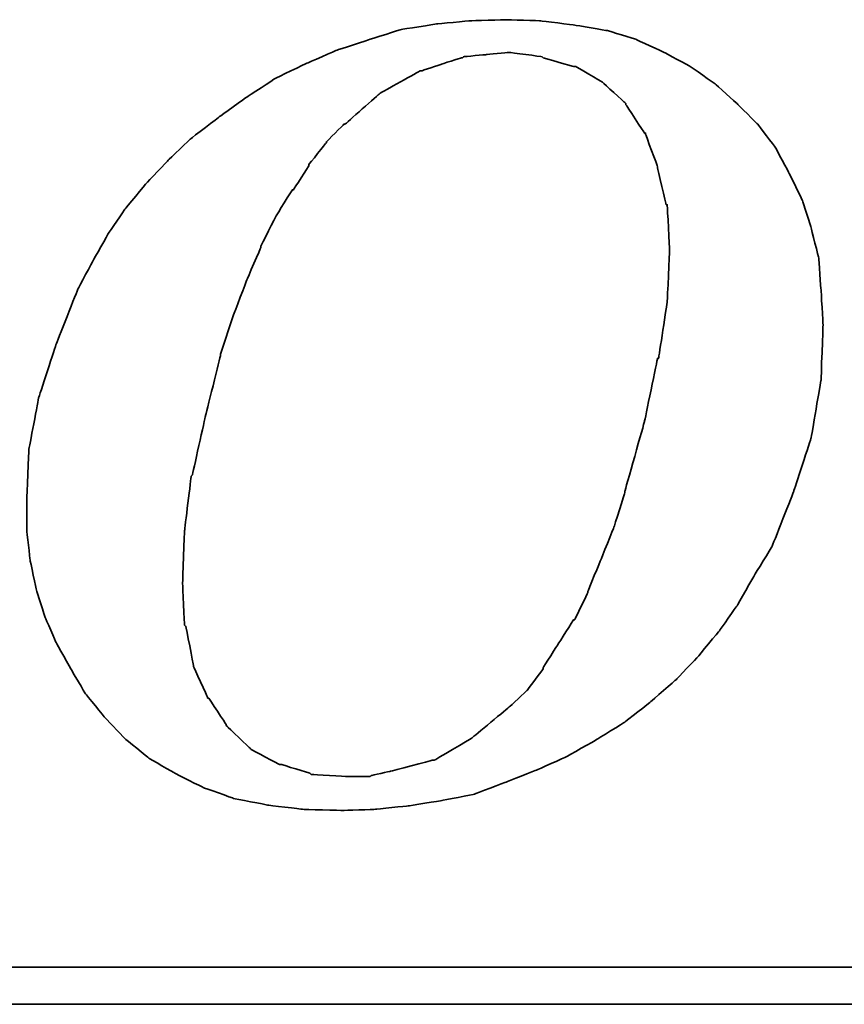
# Model space of a CAD drawing. Header units: millimetres. Extents: x 17 to 274, y -216 to -130.
# Tile 44 of 52: x 218.9 to 221.06, y -189.68 to -187.1. Entities that reach past the tile are written whole.
import ezdxf

# ---------------------------------------------------------------- set-up
doc = ezdxf.new("R2010")
doc.units = ezdxf.units.MM
doc.header["$LTSCALE"] = 0.15
doc.layers.add('DIM', color=4, linetype='CONTINUOUS')
doc.layers.add('layer 1', color=7, linetype='CONTINUOUS')

# ---------------------------------------------------------------- blocks, each defined once
blk = doc.blocks.new('TBI MOTION logo(完整正式版)')
at = {"layer": 'layer 1', "color": 22, "lineweight": 35}
for points, knots in [([(35.79625, -6.98375), (35.79625, -6.98375), (36.23125, -7.43875), (36.23125, -7.43875), (36.23125, -7.43875), (36.23125, -7.43875), (36.75625, -7.87125), (36.75625, -7.87125), (36.75625, -7.87125), (36.75625, -7.87125), (37.33125, -8.20375), (37.33125, -8.20375), (37.33125, -8.20375), (37.33125, -8.20375), (37.95625, -8.51875), (37.95625, -8.51875), (37.95625, -8.51875), (37.95625, -8.51875), (38.62625, -8.75875), (38.62625, -8.75875), (38.62625, -8.75875), (38.62625, -8.75875), (39.37125, -8.90375), (39.37125, -8.90375), (39.37125, -8.90375), (39.37125, -8.90375), (40.14125, -8.99875), (40.14125, -8.99875), (40.14125, -8.99875), (40.14125, -8.99875), (41.02625, -9.02375), (41.02625, -9.02375), (41.02625, -9.02375), (41.02625, -9.02375), (41.74625, -8.99875), (41.74625, -8.99875), (41.74625, -8.99875), (41.74625, -8.99875), (42.46625, -8.92375), (42.46625, -8.92375), (42.46625, -8.92375), (42.46625, -8.92375), (43.21125, -8.80625), (43.21125, -8.80625), (43.21125, -8.80625), (43.21125, -8.80625), (43.93125, -8.66375), (43.93125, -8.66375), (43.93125, -8.66375), (43.93125, -8.66375), (44.62625, -8.39875), (44.62625, -8.39875), (44.62625, -8.39875), (44.62625, -8.39875), (45.29625, -8.13375), (45.29625, -8.13375), (45.29625, -8.13375), (45.29625, -8.13375), (45.94625, -7.84375), (45.94625, -7.84375), (45.94625, -7.84375), (45.94625, -7.84375), (46.61625, -7.46375), (46.61625, -7.46375), (46.61625, -7.46375), (46.61625, -7.46375), (47.24125, -7.07875), (47.24125, -7.07875), (47.24125, -7.07875), (47.24125, -7.07875), (47.81625, -6.62375), (47.81625, -6.62375), (47.81625, -6.62375), (47.81625, -6.62375), (48.36875, -6.14375), (48.36875, -6.14375), (48.36875, -6.14375), (48.36875, -6.14375), (48.84625, -5.64125), (48.84625, -5.64125), (48.84625, -5.64125), (48.84625, -5.64125), (49.32625, -5.06375), (49.32625, -5.06375), (49.32625, -5.06375), (49.32625, -5.06375), (49.71125, -4.51374), (49.71125, -4.51374), (49.71125, -4.51374), (49.71125, -4.51374), (50.09625, -3.83874), (50.09625, -3.83874), (50.09625, -3.83874), (50.09625, -3.83874), (50.48125, -3.21374), (50.48125, -3.21374), (50.48125, -3.21374), (50.48125, -3.21374), (50.96125, -1.99125), (50.96125, -1.99125), (50.96125, -1.99125), (50.96125, -1.99125), (51.34375, -0.81875), (51.34375, -0.81875), (51.34375, -0.81875), (51.34375, -0.81875), (51.56125, 0.45624), (51.56125, 0.45624), (51.56125, 0.45624), (51.56125, 0.45624), (51.60625, 1.67624), (51.60625, 1.67624), (51.60625, 1.67624), (51.60625, 1.67624), (51.56125, 2.44625), (51.56125, 2.44625), (51.56125, 2.44625), (51.56125, 2.44625), (51.51125, 3.14125), (51.51125, 3.14125), (51.51125, 3.14125), (51.51125, 3.14125), (51.34375, 3.81125), (51.34375, 3.81125), (51.34375, 3.81125), (51.34375, 3.81125), (51.15125, 4.41125), (51.15125, 4.41125), (51.15125, 4.41125), (51.15125, 4.41125), (50.86125, 5.01125), (50.86125, 5.01125), (50.86125, 5.01125), (50.86125, 5.01125), (50.55125, 5.58875), (50.55125, 5.58875), (50.55125, 5.58875), (50.55125, 5.58875), (50.16625, 6.09125), (50.16625, 6.09125), (50.16625, 6.09125), (50.16625, 6.09125), (49.71125, 6.54875), (49.71125, 6.54875), (49.71125, 6.54875), (49.71125, 6.54875), (49.23125, 6.98125), (49.23125, 6.98125), (49.23125, 6.98125), (49.23125, 6.98125), (48.67875, 7.36625), (48.67875, 7.36625), (48.67875, 7.36625), (48.67875, 7.36625), (48.10375, 7.67625), (48.10375, 7.67625), (48.10375, 7.67625), (48.10375, 7.67625), (47.48125, 7.96375), (47.48125, 7.96375), (47.48125, 7.96375), (47.48125, 7.96375), (46.85625, 8.15625), (46.85625, 8.15625), (46.85625, 8.15625), (46.85625, 8.15625), (46.13625, 8.27624), (46.13625, 8.27624), (46.13625, 8.27624), (46.13625, 8.27624), (45.39125, 8.37125), (45.39125, 8.37125), (45.39125, 8.37125), (45.39125, 8.37125), (44.62625, 8.39624), (44.62625, 8.39624), (44.62625, 8.39624), (44.62625, 8.39624), (43.83625, 8.37125), (43.83625, 8.37125), (43.83625, 8.37125), (43.83625, 8.37125), (43.09125, 8.30125), (43.09125, 8.30125), (43.09125, 8.30125), (43.09125, 8.30125), (42.32125, 8.18125), (42.32125, 8.18125), (42.32125, 8.18125), (42.32125, 8.18125), (41.62875, 7.96375), (41.62875, 7.96375), (41.62875, 7.96375), (41.62875, 7.96375), (40.90625, 7.72625), (40.90625, 7.72625), (40.90625, 7.72625), (40.90625, 7.72625), (40.23624, 7.43625), (40.23624, 7.43625), (40.23624, 7.43625), (40.23624, 7.43625), (39.54124, 7.10125), (39.54124, 7.10125), (39.54124, 7.10125), (39.54124, 7.10125), (38.91625, 6.69125), (38.91625, 6.69125), (38.91625, 6.69125), (38.91625, 6.69125), (38.31625, 6.26125), (38.31625, 6.26125), (38.31625, 6.26125), (38.31625, 6.26125), (37.69125, 5.78125), (37.69125, 5.78125), (37.69125, 5.78125), (37.69125, 5.78125), (37.18625, 5.30125), (37.18625, 5.30125), (37.18625, 5.30125), (37.18625, 5.30125), (36.70625, 4.79624), (36.70625, 4.79624), (36.70625, 4.79624), (36.70625, 4.79624), (36.23125, 4.22125), (36.23125, 4.22125), (36.23125, 4.22125), (36.23125, 4.22125), (35.87124, 3.69375), (35.87124, 3.69375), (35.87124, 3.69375), (35.87124, 3.69375), (35.53125, 3.09125), (35.53125, 3.09125), (35.53125, 3.09125), (35.53125, 3.09125), (35.19875, 2.47125), (35.19875, 2.47125), (35.19875, 2.47125), (35.19875, 2.47125), (34.71625, 1.24625), (34.71625, 1.24625), (34.71625, 1.24625), (34.71625, 1.24625), (34.33125, 0.06874), (34.33125, 0.06874), (34.33125, 0.06874), (34.33125, 0.06874), (34.11625, -1.07875), (34.11625, -1.07875), (34.11625, -1.07875), (34.11625, -1.07875), (34.07125, -2.15875), (34.07125, -2.15875), (34.07125, -2.15875), (34.07125, -2.15875), (34.07125, -2.85375), (34.07125, -2.85375), (34.07125, -2.85375), (34.07125, -2.85375), (34.14125, -3.50375), (34.14125, -3.50375), (34.14125, -3.50375), (34.14125, -3.50375), (34.28625, -4.17375), (34.28625, -4.17375), (34.28625, -4.17375), (34.28625, -4.17375), (34.47625, -4.77624), (34.47625, -4.77624), (34.47625, -4.77624), (34.47625, -4.77624), (34.71625, -5.32625), (34.71625, -5.32625), (34.71625, -5.32625), (34.71625, -5.32625), (35.05375, -5.92875), (35.05375, -5.92875), (35.05375, -5.92875), (35.05375, -5.92875), (35.36375, -6.45375), (35.36375, -6.45375), (35.36375, -6.45375), (35.36375, -6.45375), (35.79625, -6.98375), (35.79625, -6.98375)], [0, 0, 0, 0, 0.01388889, 0.01388889, 0.01388889, 0.0138889, 0.02777778, 0.02777778, 0.02777778, 0.02777779, 0.04166667, 0.04166667, 0.04166667, 0.04166668, 0.05555556, 0.05555556, 0.05555556, 0.05555557, 0.06944444, 0.06944444, 0.06944444, 0.06944445, 0.08333333, 0.08333333, 0.08333333, 0.08333334, 0.09722222, 0.09722222, 0.09722222, 0.09722223, 0.11111111, 0.11111111, 0.11111111, 0.11111112, 0.125, 0.125, 0.125, 0.12500001, 0.13888889, 0.13888889, 0.13888889, 0.1388889, 0.15277778, 0.15277778, 0.15277778, 0.15277779, 0.16666667, 0.16666667, 0.16666667, 0.16666668, 0.18055556, 0.18055556, 0.18055556, 0.18055557, 0.19444444, 0.19444444, 0.19444444, 0.19444445, 0.20833333, 0.20833333, 0.20833333, 0.20833334, 0.22222222, 0.22222222, 0.22222222, 0.22222223, 0.23611111, 0.23611111, 0.23611111, 0.23611112, 0.25, 0.25, 0.25, 0.25000001, 0.26388889, 0.26388889, 0.26388889, 0.2638889, 0.27777778, 0.27777778, 0.27777778, 0.27777779, 0.29166667, 0.29166667, 0.29166667, 0.29166668, 0.30555556, 0.30555556, 0.30555556, 0.30555557, 0.31944444, 0.31944444, 0.31944444, 0.31944445, 0.33333333, 0.33333333, 0.33333333, 0.33333334, 0.34722222, 0.34722222, 0.34722222, 0.34722223, 0.36111111, 0.36111111, 0.36111111, 0.36111112, 0.375, 0.375, 0.375, 0.37500001, 0.38888889, 0.38888889, 0.38888889, 0.3888889, 0.40277778, 0.40277778, 0.40277778, 0.40277779, 0.41666667, 0.41666667, 0.41666667, 0.41666668, 0.43055556, 0.43055556, 0.43055556, 0.43055557, 0.44444444, 0.44444444, 0.44444444, 0.44444445, 0.45833333, 0.45833333, 0.45833333, 0.45833334, 0.47222222, 0.47222222, 0.47222222, 0.47222223, 0.48611111, 0.48611111, 0.48611111, 0.48611112, 0.5, 0.5, 0.5, 0.50000001, 0.51388889, 0.51388889, 0.51388889, 0.5138889, 0.52777778, 0.52777778, 0.52777778, 0.52777779, 0.54166667, 0.54166667, 0.54166667, 0.54166668, 0.55555556, 0.55555556, 0.55555556, 0.55555557, 0.56944444, 0.56944444, 0.56944444, 0.56944445, 0.58333333, 0.58333333, 0.58333333, 0.58333334, 0.59722222, 0.59722222, 0.59722222, 0.59722223, 0.61111111, 0.61111111, 0.61111111, 0.61111112, 0.625, 0.625, 0.625, 0.62500001, 0.63888889, 0.63888889, 0.63888889, 0.6388889, 0.65277778, 0.65277778, 0.65277778, 0.65277779, 0.66666667, 0.66666667, 0.66666667, 0.66666668, 0.68055556, 0.68055556, 0.68055556, 0.68055557, 0.69444444, 0.69444444, 0.69444444, 0.69444445, 0.70833333, 0.70833333, 0.70833333, 0.70833334, 0.72222222, 0.72222222, 0.72222222, 0.72222223, 0.73611111, 0.73611111, 0.73611111, 0.73611112, 0.75, 0.75, 0.75, 0.75000001, 0.76388889, 0.76388889, 0.76388889, 0.7638889, 0.77777778, 0.77777778, 0.77777778, 0.77777779, 0.79166667, 0.79166667, 0.79166667, 0.79166668, 0.80555556, 0.80555556, 0.80555556, 0.80555557, 0.81944444, 0.81944444, 0.81944444, 0.81944445, 0.83333333, 0.83333333, 0.83333333, 0.83333334, 0.84722222, 0.84722222, 0.84722222, 0.84722223, 0.86111111, 0.86111111, 0.86111111, 0.86111112, 0.875, 0.875, 0.875, 0.87500001, 0.88888889, 0.88888889, 0.88888889, 0.8888889, 0.90277778, 0.90277778, 0.90277778, 0.90277779, 0.91666667, 0.91666667, 0.91666667, 0.91666668, 0.93055556, 0.93055556, 0.93055556, 0.93055557, 0.94444444, 0.94444444, 0.94444444, 0.94444445, 0.95833333, 0.95833333, 0.95833333, 0.95833334, 0.97222222, 0.97222222, 0.97222222, 0.97222223, 0.98611111, 0.98611111, 0.98611111, 0.98611112, 1, 1, 1, 1]), ([(38.33875, 1.03124), (38.33875, 1.03124), (38.62625, 1.89625), (38.62625, 1.89625), (38.62625, 1.89625), (38.62625, 1.89625), (38.91625, 2.66375), (38.91625, 2.66375), (38.91625, 2.66375), (38.91625, 2.66375), (39.22625, 3.38125), (39.22625, 3.38125), (39.22625, 3.38125), (39.22625, 3.38125), (39.22625, 3.40624), (39.22625, 3.40624), (39.22625, 3.40624), (39.22625, 3.40624), (39.56124, 4.07624), (39.56124, 4.07624), (39.56124, 4.07624), (39.56124, 4.07624), (39.92125, 4.65125), (39.92125, 4.65125), (39.92125, 4.65125), (39.92125, 4.65125), (39.94625, 4.65125), (39.94625, 4.65125), (39.94625, 4.65125), (39.94625, 4.65125), (40.28125, 5.17875), (40.28125, 5.17875), (40.28125, 5.17875), (40.28125, 5.17875), (40.28125, 5.20375), (40.28125, 5.20375), (40.28125, 5.20375), (40.28125, 5.20375), (40.66875, 5.68625), (40.66875, 5.68625), (40.66875, 5.68625), (40.66875, 5.68625), (40.66875, 5.70625), (40.66875, 5.70625), (40.66875, 5.70625), (40.66875, 5.70625), (41.05124, 6.09125), (41.05124, 6.09125), (41.05124, 6.09125), (41.05124, 6.09125), (41.07625, 6.09125), (41.07625, 6.09125), (41.07625, 6.09125), (41.07625, 6.09125), (41.84125, 6.76625), (41.84125, 6.76625), (41.84125, 6.76625), (41.84125, 6.76625), (41.86625, 6.78625), (41.86625, 6.78625), (41.86625, 6.78625), (41.86625, 6.78625), (42.73125, 7.26624), (42.73125, 7.26624), (42.73125, 7.26624), (42.73125, 7.26624), (42.75625, 7.26624), (42.75625, 7.26624), (42.75625, 7.26624), (42.75625, 7.26624), (43.18625, 7.41125), (43.18625, 7.41125), (43.18625, 7.41125), (43.18625, 7.41125), (43.64125, 7.55625), (43.64125, 7.55625), (43.64125, 7.55625), (43.64125, 7.55625), (43.66625, 7.55625), (43.66625, 7.55625), (43.66625, 7.55625), (43.66625, 7.55625), (43.69125, 7.58124), (43.69125, 7.58124), (43.69125, 7.58124), (43.69125, 7.58124), (44.19125, 7.62625), (44.19125, 7.62625), (44.19125, 7.62625), (44.19125, 7.62625), (44.67125, 7.67625), (44.67125, 7.67625), (44.67125, 7.67625), (44.67125, 7.67625), (44.69625, 7.67625), (44.69625, 7.67625), (44.69625, 7.67625), (44.69625, 7.67625), (45.41875, 7.58124), (45.41875, 7.58124), (45.41875, 7.58124), (45.41875, 7.58124), (45.44125, 7.55625), (45.44125, 7.55625), (45.44125, 7.55625), (45.44125, 7.55625), (46.11125, 7.36625), (46.11125, 7.36625), (46.11125, 7.36625), (46.11125, 7.36625), (46.13625, 7.36625), (46.13625, 7.36625), (46.13625, 7.36625), (46.13625, 7.36625), (46.15875, 7.36625), (46.15875, 7.36625), (46.15875, 7.36625), (46.15875, 7.36625), (46.73625, 7.02624), (46.73625, 7.02624), (46.73625, 7.02624), (46.73625, 7.02624), (46.76125, 7.00624), (46.76125, 7.00624), (46.76125, 7.00624), (46.76125, 7.00624), (47.24125, 6.57124), (47.24125, 6.57124), (47.24125, 6.57124), (47.24125, 6.57124), (47.26625, 6.54875), (47.26625, 6.54875), (47.26625, 6.54875), (47.26625, 6.54875), (47.26625, 6.52375), (47.26625, 6.52375), (47.26625, 6.52375), (47.26625, 6.52375), (47.67375, 5.89875), (47.67375, 5.89875), (47.67375, 5.89875), (47.67375, 5.89875), (47.69625, 5.89875), (47.69625, 5.89875), (47.69625, 5.89875), (47.69625, 5.89875), (47.69625, 5.87625), (47.69625, 5.87625), (47.69625, 5.87625), (47.69625, 5.87625), (47.96125, 5.15625), (47.96125, 5.15625), (47.96125, 5.15625), (47.96125, 5.15625), (47.96125, 5.13125), (47.96125, 5.13125), (47.96125, 5.13125), (47.96125, 5.13125), (48.15125, 4.31875), (48.15125, 4.31875), (48.15125, 4.31875), (48.15125, 4.31875), (48.17625, 4.31875), (48.17625, 4.31875), (48.17625, 4.31875), (48.17625, 4.31875), (48.17625, 4.29125), (48.17625, 4.29125), (48.17625, 4.29125), (48.17625, 4.29125), (48.22625, 3.33125), (48.22625, 3.33125), (48.22625, 3.33125), (48.22625, 3.33125), (48.22625, 3.30875), (48.22625, 3.30875), (48.22625, 3.30875), (48.22625, 3.30875), (48.17625, 2.20624), (48.17625, 2.20624), (48.17625, 2.20624), (48.17625, 2.20624), (48.17625, 2.18124), (48.17625, 2.18124), (48.17625, 2.18124), (48.17625, 2.18124), (47.98375, 0.93624), (47.98375, 0.93624), (47.98375, 0.93624), (47.98375, 0.93624), (47.96125, 0.93624), (47.96125, 0.93624), (47.96125, 0.93624), (47.96125, 0.93624), (47.67375, -0.45874), (47.67375, -0.45874), (47.67375, -0.45874), (47.67375, -0.45874), (47.24125, -1.99125), (47.24125, -1.99125), (47.24125, -1.99125), (47.24125, -1.99125), (47.24125, -2.01874), (47.24125, -2.01874), (47.24125, -2.01874), (47.24125, -2.01874), (47.00125, -2.78375), (47.00125, -2.78375), (47.00125, -2.78375), (47.00125, -2.78375), (46.71125, -3.50375), (46.71125, -3.50375), (46.71125, -3.50375), (46.71125, -3.50375), (46.42625, -4.19875), (46.42625, -4.19875), (46.42625, -4.19875), (46.42625, -4.19875), (46.42625, -4.22375), (46.42625, -4.22375), (46.42625, -4.22375), (46.42625, -4.22375), (46.13625, -4.82374), (46.13625, -4.82374), (46.13625, -4.82374), (46.13625, -4.82374), (46.11125, -4.82374), (46.11125, -4.82374), (46.11125, -4.82374), (46.11125, -4.82374), (45.77625, -5.35125), (45.77625, -5.35125), (45.77625, -5.35125), (45.77625, -5.35125), (45.44125, -5.87875), (45.44125, -5.87875), (45.44125, -5.87875), (45.44125, -5.87875), (45.44125, -5.90375), (45.44125, -5.90375), (45.44125, -5.90375), (45.44125, -5.90375), (45.10625, -6.35875), (45.10625, -6.35875), (45.10625, -6.35875), (45.10625, -6.35875), (45.08125, -6.38375), (45.08125, -6.38375), (45.08125, -6.38375), (45.08125, -6.38375), (44.69625, -6.74375), (44.69625, -6.74375), (44.69625, -6.74375), (44.69625, -6.74375), (43.88375, -7.41625), (43.88375, -7.41625), (43.88375, -7.41625), (43.88375, -7.41625), (43.85625, -7.43875), (43.85625, -7.43875), (43.85625, -7.43875), (43.85625, -7.43875), (43.04125, -7.91875), (43.04125, -7.91875), (43.04125, -7.91875), (43.04125, -7.91875), (43.01625, -7.91875), (43.01625, -7.91875), (43.01625, -7.91875), (43.01625, -7.91875), (42.99625, -7.91875), (42.99625, -7.91875), (42.99625, -7.91875), (42.99625, -7.91875), (42.08125, -8.15875), (42.08125, -8.15875), (42.08125, -8.15875), (42.08125, -8.15875), (41.65125, -8.25625), (41.65125, -8.25625), (41.65125, -8.25625), (41.65125, -8.25625), (41.62875, -8.27875), (41.62875, -8.27875), (41.62875, -8.27875), (41.62875, -8.27875), (41.60125, -8.27875), (41.60125, -8.27875), (41.60125, -8.27875), (41.60125, -8.27875), (41.12125, -8.27875), (41.12125, -8.27875), (41.12125, -8.27875), (41.12125, -8.27875), (40.35624, -8.23125), (40.35624, -8.23125), (40.35624, -8.23125), (40.35624, -8.23125), (40.33125, -8.23125), (40.33125, -8.23125), (40.33125, -8.23125), (40.33125, -8.23125), (40.30625, -8.20375), (40.30625, -8.20375), (40.30625, -8.20375), (40.30625, -8.20375), (39.68375, -8.01375), (39.68375, -8.01375), (39.68375, -8.01375), (39.68375, -8.01375), (39.66124, -8.01375), (39.66124, -8.01375), (39.66124, -8.01375), (39.66124, -8.01375), (39.63625, -8.01375), (39.63625, -8.01375), (39.63625, -8.01375), (39.63625, -8.01375), (39.01125, -7.67875), (39.01125, -7.67875), (39.01125, -7.67875), (39.01125, -7.67875), (38.98875, -7.65375), (38.98875, -7.65375), (38.98875, -7.65375), (38.98875, -7.65375), (38.48625, -7.17375), (38.48625, -7.17375), (38.48625, -7.17375), (38.48625, -7.17375), (38.45875, -7.14875), (38.45875, -7.14875), (38.45875, -7.14875), (38.45875, -7.14875), (38.45875, -7.12875), (38.45875, -7.12875), (38.45875, -7.12875), (38.45875, -7.12875), (38.07625, -6.54875), (38.07625, -6.54875), (38.07625, -6.54875), (38.07625, -6.54875), (38.05125, -6.54875), (38.05125, -6.54875), (38.05125, -6.54875), (38.05125, -6.54875), (38.05125, -6.52875), (38.05125, -6.52875), (38.05125, -6.52875), (38.05125, -6.52875), (37.74125, -5.85375), (37.74125, -5.85375), (37.74125, -5.85375), (37.74125, -5.85375), (37.74125, -5.82875), (37.74125, -5.82875), (37.74125, -5.82875), (37.74125, -5.82875), (37.57375, -4.96875), (37.57375, -4.96875), (37.57375, -4.96875), (37.57375, -4.96875), (37.54625, -4.94375), (37.54625, -4.94375), (37.54625, -4.94375), (37.54625, -4.94375), (37.50125, -4.03375), (37.50125, -4.03375), (37.50125, -4.03375), (37.50125, -4.03375), (37.50125, -4.00875), (37.50125, -4.00875), (37.50125, -4.00875), (37.50125, -4.00875), (37.54625, -2.85375), (37.54625, -2.85375), (37.54625, -2.85375), (37.54625, -2.85375), (37.69125, -1.65875), (37.69125, -1.65875), (37.69125, -1.65875), (37.69125, -1.65875), (37.71624, -1.63375), (37.71624, -1.63375), (37.71624, -1.63375), (37.71624, -1.63375), (38.00375, -0.33875), (38.00375, -0.33875), (38.00375, -0.33875), (38.00375, -0.33875), (38.33875, 1.00624), (38.33875, 1.00624), (38.33875, 1.00624), (38.33875, 1.00624), (38.33875, 1.03124), (38.33875, 1.03124)], [0, 0, 0, 0, 0.01010101, 0.01010101, 0.01010101, 0.01010102, 0.02020202, 0.02020202, 0.02020202, 0.02020203, 0.03030303, 0.03030303, 0.03030303, 0.03030304, 0.04040404, 0.04040404, 0.04040404, 0.04040405, 0.05050505, 0.05050505, 0.05050505, 0.05050506, 0.06060606, 0.06060606, 0.06060606, 0.06060607, 0.07070707, 0.07070707, 0.07070707, 0.07070708, 0.08080808, 0.08080808, 0.08080808, 0.08080809, 0.09090909, 0.09090909, 0.09090909, 0.0909091, 0.1010101, 0.1010101, 0.1010101, 0.10101011, 0.11111111, 0.11111111, 0.11111111, 0.11111112, 0.12121212, 0.12121212, 0.12121212, 0.12121213, 0.13131313, 0.13131313, 0.13131313, 0.13131314, 0.14141414, 0.14141414, 0.14141414, 0.14141415, 0.15151515, 0.15151515, 0.15151515, 0.15151516, 0.16161616, 0.16161616, 0.16161616, 0.16161617, 0.17171717, 0.17171717, 0.17171717, 0.17171718, 0.18181818, 0.18181818, 0.18181818, 0.18181819, 0.19191919, 0.19191919, 0.19191919, 0.1919192, 0.2020202, 0.2020202, 0.2020202, 0.20202021, 0.21212121, 0.21212121, 0.21212121, 0.21212122, 0.22222222, 0.22222222, 0.22222222, 0.22222223, 0.23232323, 0.23232323, 0.23232323, 0.23232324, 0.24242424, 0.24242424, 0.24242424, 0.24242425, 0.25252525, 0.25252525, 0.25252525, 0.25252526, 0.26262626, 0.26262626, 0.26262626, 0.26262627, 0.27272727, 0.27272727, 0.27272727, 0.27272728, 0.28282828, 0.28282828, 0.28282828, 0.28282829, 0.29292929, 0.29292929, 0.29292929, 0.2929293, 0.3030303, 0.3030303, 0.3030303, 0.30303031, 0.31313131, 0.31313131, 0.31313131, 0.31313132, 0.32323232, 0.32323232, 0.32323232, 0.32323233, 0.33333333, 0.33333333, 0.33333333, 0.33333334, 0.34343434, 0.34343434, 0.34343434, 0.34343435, 0.35353535, 0.35353535, 0.35353535, 0.35353536, 0.36363636, 0.36363636, 0.36363636, 0.36363637, 0.37373737, 0.37373737, 0.37373737, 0.37373738, 0.38383838, 0.38383838, 0.38383838, 0.38383839, 0.39393939, 0.39393939, 0.39393939, 0.3939394, 0.4040404, 0.4040404, 0.4040404, 0.40404041, 0.41414141, 0.41414141, 0.41414141, 0.41414142, 0.42424242, 0.42424242, 0.42424242, 0.42424243, 0.43434343, 0.43434343, 0.43434343, 0.43434344, 0.44444444, 0.44444444, 0.44444444, 0.44444445, 0.45454545, 0.45454545, 0.45454545, 0.45454546, 0.46464646, 0.46464646, 0.46464646, 0.46464647, 0.47474747, 0.47474747, 0.47474747, 0.47474748, 0.48484848, 0.48484848, 0.48484848, 0.48484849, 0.49494949, 0.49494949, 0.49494949, 0.4949495, 0.50505051, 0.50505051, 0.50505051, 0.50505052, 0.51515152, 0.51515152, 0.51515152, 0.51515153, 0.52525253, 0.52525253, 0.52525253, 0.52525254, 0.53535354, 0.53535354, 0.53535354, 0.53535355, 0.54545455, 0.54545455, 0.54545455, 0.54545456, 0.55555556, 0.55555556, 0.55555556, 0.55555557, 0.56565657, 0.56565657, 0.56565657, 0.56565658, 0.57575758, 0.57575758, 0.57575758, 0.57575759, 0.58585859, 0.58585859, 0.58585859, 0.5858586, 0.5959596, 0.5959596, 0.5959596, 0.59595961, 0.60606061, 0.60606061, 0.60606061, 0.60606062, 0.61616162, 0.61616162, 0.61616162, 0.61616163, 0.62626263, 0.62626263, 0.62626263, 0.62626264, 0.63636364, 0.63636364, 0.63636364, 0.63636365, 0.64646465, 0.64646465, 0.64646465, 0.64646466, 0.65656566, 0.65656566, 0.65656566, 0.65656567, 0.66666667, 0.66666667, 0.66666667, 0.66666668, 0.67676768, 0.67676768, 0.67676768, 0.67676769, 0.68686869, 0.68686869, 0.68686869, 0.6868687, 0.6969697, 0.6969697, 0.6969697, 0.69696971, 0.70707071, 0.70707071, 0.70707071, 0.70707072, 0.71717172, 0.71717172, 0.71717172, 0.71717173, 0.72727273, 0.72727273, 0.72727273, 0.72727274, 0.73737374, 0.73737374, 0.73737374, 0.73737375, 0.74747475, 0.74747475, 0.74747475, 0.74747476, 0.75757576, 0.75757576, 0.75757576, 0.75757577, 0.76767677, 0.76767677, 0.76767677, 0.76767678, 0.77777778, 0.77777778, 0.77777778, 0.77777779, 0.78787879, 0.78787879, 0.78787879, 0.7878788, 0.7979798, 0.7979798, 0.7979798, 0.79797981, 0.80808081, 0.80808081, 0.80808081, 0.80808082, 0.81818182, 0.81818182, 0.81818182, 0.81818183, 0.82828283, 0.82828283, 0.82828283, 0.82828284, 0.83838384, 0.83838384, 0.83838384, 0.83838385, 0.84848485, 0.84848485, 0.84848485, 0.84848486, 0.85858586, 0.85858586, 0.85858586, 0.85858587, 0.86868687, 0.86868687, 0.86868687, 0.86868688, 0.87878788, 0.87878788, 0.87878788, 0.87878789, 0.88888889, 0.88888889, 0.88888889, 0.8888889, 0.8989899, 0.8989899, 0.8989899, 0.89898991, 0.90909091, 0.90909091, 0.90909091, 0.90909092, 0.91919192, 0.91919192, 0.91919192, 0.91919193, 0.92929293, 0.92929293, 0.92929293, 0.92929294, 0.93939394, 0.93939394, 0.93939394, 0.93939395, 0.94949495, 0.94949495, 0.94949495, 0.94949496, 0.95959596, 0.95959596, 0.95959596, 0.95959597, 0.96969697, 0.96969697, 0.96969697, 0.96969698, 0.97979798, 0.97979798, 0.97979798, 0.97979799, 0.98989899, 0.98989899, 0.98989899, 0.989899, 1, 1, 1, 1]), ([(75.90875, -9.47875), (75.90875, -9.47875), (75.90875, -12.28625), (75.90875, -12.28625), (75.90875, -12.28625), (75.90875, -12.28625), (75.90875, -12.47875), (75.90875, -12.47875), (75.90875, -12.47875), (75.90875, -12.47875), (75.71625, -12.47875), (75.71625, -12.47875), (75.71625, -12.47875), (75.71625, -12.47875), (-88.32875, -12.47875), (-88.32875, -12.47875), (-88.32875, -12.47875), (-88.32875, -12.47875), (-88.32875, -13.29375), (-88.32875, -13.29375), (-88.32875, -13.29375), (-88.32875, -13.29375), (82.89125, -13.29375), (82.89125, -13.29375), (82.89125, -13.29375), (82.89125, -13.29375), (75.90875, -9.47875), (75.90875, -9.47875)], [0, 0, 0, 0, 0.14285714, 0.14285714, 0.14285714, 0.14285715, 0.28571429, 0.28571429, 0.28571429, 0.2857143, 0.42857143, 0.42857143, 0.42857143, 0.42857144, 0.57142857, 0.57142857, 0.57142857, 0.57142858, 0.71428571, 0.71428571, 0.71428571, 0.71428572, 0.85714286, 0.85714286, 0.85714286, 0.85714287, 1, 1, 1, 1])]:
    blk.add_open_spline(points, degree=3, knots=knots, dxfattribs=at)

msp = doc.modelspace()

# ---------------------------------------------------------------- block references
at = {"layer": 'DIM', "color": 0, "xscale": 0.1185822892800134, "yscale": 0.1185822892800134, "zscale": 0.1185822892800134}
msp.add_blockref('TBI MOTION logo(完整正式版)', (214.8819, -188.1001), dxfattribs=at)

doc.saveas('drawing.dxf')
